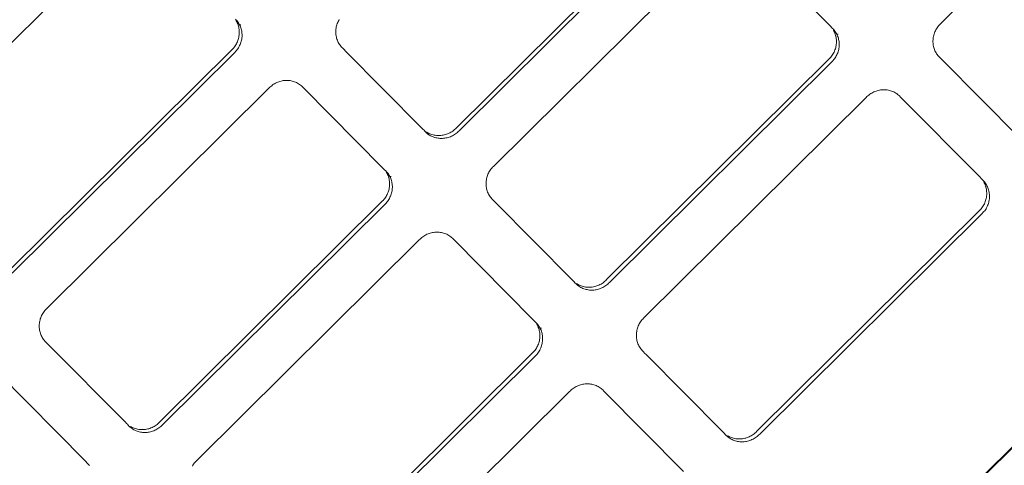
# Model space of a CAD drawing. Header units: millimetres. Extents: x 6161 to 8965, y -9035 to -5431.
# Tile 62 of 256: x 7538.04 to 7541.58, y -7888.6 to -7887. Entities that reach past the tile are written whole.
import ezdxf
from ezdxf import colors
from ezdxf.entities.mleader import LeaderData, LeaderLine
from ezdxf.math import Vec2, Vec3

# ---------------------------------------------------------------- set-up
doc = ezdxf.new("R2010")
doc.units = ezdxf.units.MM
doc.layers.add('2d_2_WYMIAROWA', color=8, linetype='Continuous', lineweight=18)
doc.layers.add('MEBLE PKN', color=150, linetype='Continuous', lineweight=20)
doc.layers.add('HMY_NEW', color=10, linetype='Continuous')
doc.styles.add('JACEK_07', font='SIMPLEX.SHX', dxfattribs={"width": 0.7})

# ---------------------------------------------------------------- blocks, each defined once
blk = doc.blocks.new('WYSPA KASOWA')
at = {"layer": '2d_2_WYMIAROWA'}
for p, q in [((-132.2706, 91.0996), (-131.4711, 91.8915)), ((-133.2095, 91.5189), (-134.0091, 90.7269)), ((-133.1995, 91.5087), (-133.9991, 90.7167)), ((-136.0221, 90.622), (-135.2226, 91.4139)), ((-133.8763, 90.5885), (-133.0768, 91.3804)), ((-132.953, 91.382), (-132.6673, 91.0939)), ((-134.8031, 91.1172), (-134.8001, 91.114)), ((-134.8001, 91.114), (-134.7973, 91.1108)), ((-134.8001, 91.114), (-134.8001, 91.1108)), ((-134.8001, 91.1108), (-134.7982, 91.1073)), ((-134.7982, 91.1073), (-134.7964, 91.1036)), ((-134.7973, 91.1108), (-134.7947, 91.1076)), ((-134.7964, 91.1036), (-134.7948, 91.0998)), ((-134.7947, 91.1076), (-134.7924, 91.1041)), ((-134.7924, 91.1041), (-134.7902, 91.1007)), ((-134.4371, 91.1009), (-134.4355, 91.1048)), ((-134.4355, 91.1048), (-134.4338, 91.1086)), ((-134.4338, 91.1086), (-134.4319, 91.1123)), ((-134.4319, 91.1123), (-134.4298, 91.116)), ((-134.7948, 91.0998), (-134.7934, 91.096)), ((-134.7934, 91.096), (-134.7922, 91.0922)), ((-134.7922, 91.0922), (-134.7912, 91.0882)), ((-134.7912, 91.0882), (-134.7904, 91.0843)), ((-134.7904, 91.0843), (-134.7898, 91.0803)), ((-134.7902, 91.1007), (-134.7882, 91.0971)), ((-134.7898, 91.0803), (-134.7894, 91.0762)), ((-134.7894, 91.0762), (-134.7892, 91.0722)), ((-134.7892, 91.0681), (-134.7894, 91.0641)), ((-134.7892, 91.0722), (-134.7892, 91.0681)), ((-134.7882, 91.0971), (-134.7864, 91.0934)), ((-134.7882, 91.0971), (-134.7832, 91.0968)), ((-134.7864, 91.0934), (-134.7849, 91.0897)), ((-134.7849, 91.0897), (-134.7835, 91.0858)), ((-134.7835, 91.0858), (-134.7823, 91.082)), ((-134.7823, 91.082), (-134.7813, 91.0781)), ((-134.7813, 91.0781), (-134.7805, 91.0741)), ((-134.7805, 91.0741), (-134.7799, 91.0701)), ((-134.7799, 91.0701), (-134.7795, 91.0661)), ((-134.7795, 91.0661), (-134.7793, 91.062)), ((-134.4424, 91.0728), (-134.4422, 91.0769)), ((-134.4423, 91.0688), (-134.4424, 91.0728)), ((-134.4421, 91.0647), (-134.4423, 91.0688)), ((-134.4422, 91.0769), (-134.4418, 91.0809)), ((-134.4418, 91.0809), (-134.4412, 91.085)), ((-134.4412, 91.085), (-134.4405, 91.089)), ((-134.4405, 91.089), (-134.4395, 91.093)), ((-134.4395, 91.093), (-134.4384, 91.097)), ((-134.4384, 91.097), (-134.4371, 91.1009)), ((-132.6673, 91.0939), (-132.6638, 91.0903)), ((-132.6638, 91.0903), (-132.6615, 91.0876)), ((-132.6615, 91.0876), (-132.6574, 91.0837)), ((-132.6574, 91.0837), (-132.6543, 91.0806)), ((-132.6543, 91.0806), (-132.6544, 91.0774)), ((-132.6544, 91.0774), (-132.6524, 91.0738)), ((-132.6543, 91.0806), (-132.6516, 91.0774)), ((-132.6524, 91.0738), (-132.6507, 91.0701)), ((-132.6516, 91.0774), (-132.649, 91.0741)), ((-132.6507, 91.0701), (-132.6491, 91.0664)), ((-132.6491, 91.0664), (-132.6477, 91.0626)), ((-132.649, 91.0741), (-132.6466, 91.0707)), ((-132.6466, 91.0707), (-132.6445, 91.0672)), ((-132.6445, 91.0672), (-132.6425, 91.0636)), ((-132.2927, 91.0635), (-132.2913, 91.0674)), ((-132.2913, 91.0674), (-132.2898, 91.0713)), ((-132.2898, 91.0713), (-132.2881, 91.0751)), ((-132.2881, 91.0751), (-132.2861, 91.0789)), ((-132.2861, 91.0789), (-132.284, 91.0826)), ((-132.284, 91.0826), (-132.2817, 91.0862)), ((-132.2817, 91.0862), (-132.2792, 91.0897)), ((-132.2792, 91.0897), (-132.2765, 91.0931)), ((-132.2765, 91.0931), (-132.2737, 91.0964)), ((-132.2737, 91.0964), (-132.2706, 91.0996)), ((-134.7977, 91.0323), (-134.7996, 91.0286)), ((-134.796, 91.0362), (-134.7977, 91.0323)), ((-134.7945, 91.04), (-134.796, 91.0362)), ((-134.7931, 91.044), (-134.7945, 91.04)), ((-134.792, 91.0479), (-134.7931, 91.044)), ((-134.791, 91.0519), (-134.792, 91.0479)), ((-134.7903, 91.056), (-134.791, 91.0519)), ((-134.7897, 91.06), (-134.7903, 91.056)), ((-134.7894, 91.0641), (-134.7897, 91.06)), ((-134.7832, 91.0338), (-134.7845, 91.0298)), ((-134.782, 91.0377), (-134.7832, 91.0338)), ((-134.7811, 91.0418), (-134.782, 91.0377)), ((-134.7803, 91.0458), (-134.7811, 91.0418)), ((-134.7798, 91.0498), (-134.7803, 91.0458)), ((-134.7794, 91.0539), (-134.7798, 91.0498)), ((-134.7792, 91.0579), (-134.7794, 91.0539)), ((-134.7793, 91.062), (-134.7792, 91.0579)), ((-134.4417, 91.0607), (-134.4421, 91.0647)), ((-134.4411, 91.0567), (-134.4417, 91.0607)), ((-134.4403, 91.0527), (-134.4411, 91.0567)), ((-134.4393, 91.0488), (-134.4403, 91.0527)), ((-134.4381, 91.0449), (-134.4393, 91.0488)), ((-134.4367, 91.0411), (-134.4381, 91.0449)), ((-134.4352, 91.0374), (-134.4367, 91.0411)), ((-134.4334, 91.0337), (-134.4352, 91.0374)), ((-134.4314, 91.0301), (-134.4334, 91.0337)), ((-132.6477, 91.0626), (-132.6465, 91.0587)), ((-132.6465, 91.0587), (-132.6455, 91.0548)), ((-132.6455, 91.0548), (-132.6447, 91.0508)), ((-132.6447, 91.0508), (-132.6441, 91.0468)), ((-132.6441, 91.0468), (-132.6437, 91.0428)), ((-132.6436, 91.0306), (-132.644, 91.0266)), ((-132.6437, 91.0428), (-132.6435, 91.0387)), ((-132.6434, 91.0347), (-132.6436, 91.0306)), ((-132.6435, 91.0387), (-132.6434, 91.0347)), ((-132.6425, 91.0636), (-132.6407, 91.0599)), ((-132.6425, 91.0636), (-132.6375, 91.0633)), ((-132.6407, 91.0599), (-132.6391, 91.0562)), ((-132.6391, 91.0562), (-132.6377, 91.0524)), ((-132.6377, 91.0524), (-132.6365, 91.0485)), ((-132.6365, 91.0485), (-132.6355, 91.0446)), ((-132.6355, 91.0446), (-132.6347, 91.0406)), ((-132.6347, 91.0406), (-132.6341, 91.0366)), ((-132.6341, 91.0366), (-132.6337, 91.0326)), ((-132.6337, 91.0326), (-132.6335, 91.0285)), ((-132.2966, 91.0393), (-132.2964, 91.0434)), ((-132.2966, 91.0353), (-132.2966, 91.0393)), ((-132.2964, 91.0312), (-132.2966, 91.0353)), ((-132.2964, 91.0434), (-132.2961, 91.0475)), ((-132.296, 91.0272), (-132.2964, 91.0312)), ((-132.2961, 91.0475), (-132.2955, 91.0515)), ((-132.2955, 91.0515), (-132.2947, 91.0555)), ((-132.2947, 91.0555), (-132.2938, 91.0595)), ((-132.2938, 91.0595), (-132.2927, 91.0635)), ((-134.8152, 91.0078), (-135.6148, 90.2158)), ((-134.8053, 90.9976), (-135.6049, 90.2056)), ((-134.8114, 91.0118), (-134.8152, 91.0078)), ((-134.8092, 91.0144), (-134.8114, 91.0118)), ((-134.8065, 91.0178), (-134.8092, 91.0144)), ((-134.804, 91.0213), (-134.8065, 91.0178)), ((-134.8015, 91.0017), (-134.8053, 90.9976)), ((-134.8017, 91.0249), (-134.804, 91.0213)), ((-134.7996, 91.0286), (-134.8017, 91.0249)), ((-134.7993, 91.0042), (-134.8015, 91.0017)), ((-134.7966, 91.0076), (-134.7993, 91.0042)), ((-134.7941, 91.0111), (-134.7966, 91.0076)), ((-134.7918, 91.0147), (-134.7941, 91.0111)), ((-134.7897, 91.0184), (-134.7918, 91.0147)), ((-134.7878, 91.0222), (-134.7897, 91.0184)), ((-134.786, 91.026), (-134.7878, 91.0222)), ((-134.7845, 91.0298), (-134.786, 91.026)), ((-134.4292, 91.0266), (-134.4314, 91.0301)), ((-134.4269, 91.0232), (-134.4292, 91.0266)), ((-134.4243, 91.0199), (-134.4269, 91.0232)), ((-134.4215, 91.0167), (-134.4243, 91.0199)), ((-134.4185, 91.0136), (-134.4215, 91.0167)), ((-134.4116, 91.0065), (-134.4185, 91.0136)), ((-134.4086, 91.0034), (-134.4116, 91.0065)), ((-134.1329, 90.7256), (-134.4086, 91.0034)), ((-132.6539, 90.9951), (-132.656, 90.9914)), ((-132.652, 90.9989), (-132.6539, 90.9951)), ((-132.6503, 91.0027), (-132.652, 90.9989)), ((-132.6487, 91.0066), (-132.6503, 91.0027)), ((-132.6474, 91.0105), (-132.6487, 91.0066)), ((-132.6462, 91.0145), (-132.6474, 91.0105)), ((-132.6453, 91.0185), (-132.6462, 91.0145)), ((-132.6445, 91.0225), (-132.6453, 91.0185)), ((-132.644, 91.0266), (-132.6445, 91.0225)), ((-132.6388, 90.9964), (-132.6403, 90.9925)), ((-132.6374, 91.0003), (-132.6388, 90.9964)), ((-132.6363, 91.0043), (-132.6374, 91.0003)), ((-132.6353, 91.0083), (-132.6363, 91.0043)), ((-132.6346, 91.0123), (-132.6353, 91.0083)), ((-132.634, 91.0164), (-132.6346, 91.0123)), ((-132.6337, 91.0204), (-132.634, 91.0164)), ((-132.6335, 91.0245), (-132.6337, 91.0204)), ((-132.6335, 91.0285), (-132.6335, 91.0245)), ((-132.2954, 91.0232), (-132.296, 91.0272)), ((-132.2946, 91.0192), (-132.2954, 91.0232)), ((-132.2936, 91.0153), (-132.2946, 91.0192)), ((-132.2924, 91.0114), (-132.2936, 91.0153)), ((-132.291, 91.0076), (-132.2924, 91.0114)), ((-132.2894, 91.0039), (-132.291, 91.0076)), ((-132.2877, 91.0002), (-132.2894, 91.0039)), ((-132.2857, 90.9966), (-132.2877, 91.0002)), ((-132.2835, 90.9931), (-132.2857, 90.9966)), ((-132.6695, 90.9744), (-133.4691, 90.1824)), ((-132.6595, 90.9642), (-133.4591, 90.1722)), ((-132.6657, 90.9784), (-132.6695, 90.9744)), ((-132.6635, 90.9809), (-132.6657, 90.9784)), ((-132.6608, 90.9843), (-132.6635, 90.9809)), ((-132.6583, 90.9878), (-132.6608, 90.9843)), ((-132.6557, 90.9682), (-132.6595, 90.9642)), ((-132.656, 90.9914), (-132.6583, 90.9878)), ((-132.6535, 90.9707), (-132.6557, 90.9682)), ((-132.6508, 90.9741), (-132.6535, 90.9707)), ((-132.6484, 90.9777), (-132.6508, 90.9741)), ((-132.6461, 90.9813), (-132.6484, 90.9777)), ((-132.6439, 90.9849), (-132.6461, 90.9813)), ((-132.642, 90.9887), (-132.6439, 90.9849)), ((-132.6403, 90.9925), (-132.642, 90.9887)), ((-132.2811, 90.9897), (-132.2835, 90.9931)), ((-132.2786, 90.9864), (-132.2811, 90.9897)), ((-132.2758, 90.9832), (-132.2786, 90.9864)), ((-132.2728, 90.9801), (-132.2758, 90.9832)), ((-132.2659, 90.9731), (-132.2728, 90.9801)), ((-132.2629, 90.9699), (-132.2659, 90.9731)), ((-131.9871, 90.6921), (-132.2629, 90.9699)), ((-134.6585, 90.8875), (-134.6547, 90.8893)), ((-134.6547, 90.8893), (-134.6508, 90.891)), ((-134.6508, 90.891), (-134.6469, 90.8924)), ((-134.6469, 90.8924), (-134.643, 90.8937)), ((-134.643, 90.8937), (-134.639, 90.8948)), ((-134.639, 90.8948), (-134.635, 90.8956)), ((-134.635, 90.8956), (-134.6309, 90.8963)), ((-134.6309, 90.8963), (-134.6269, 90.8968)), ((-134.6269, 90.8968), (-134.6228, 90.8971)), ((-134.6228, 90.8971), (-134.6187, 90.8972)), ((-134.6187, 90.8972), (-134.6147, 90.8971)), ((-134.6147, 90.8971), (-134.6106, 90.8968)), ((-134.6106, 90.8968), (-134.6066, 90.8963)), ((-134.6066, 90.8963), (-134.6026, 90.8956)), ((-134.6026, 90.8956), (-134.5987, 90.8947)), ((-134.5987, 90.8947), (-134.5948, 90.8937)), ((-134.5948, 90.8937), (-134.5909, 90.8924)), ((-134.5909, 90.8924), (-134.5871, 90.8909)), ((-134.5871, 90.8909), (-134.5834, 90.8893)), ((-134.5834, 90.8893), (-134.5798, 90.8874)), ((-134.4626, 87.1543), (-130.6626, 90.9183)), ((-134.4626, 87.1543), (-130.6608, 90.9164)), ((-134.4606, 87.1523), (-130.6608, 90.9164)), ((-135.4821, 90.0775), (-134.6826, 90.8694)), ((-134.6826, 90.8694), (-134.6794, 90.8724)), ((-134.6794, 90.8724), (-134.6762, 90.8754)), ((-134.6762, 90.8754), (-134.6728, 90.8782)), ((-134.6728, 90.8782), (-134.6694, 90.8808)), ((-134.6694, 90.8808), (-134.6658, 90.8833)), ((-134.6658, 90.8833), (-134.6622, 90.8855)), ((-134.6622, 90.8855), (-134.6585, 90.8875)), ((-134.5798, 90.8874), (-134.5762, 90.8854)), ((-134.5762, 90.8854), (-134.5728, 90.8831)), ((-134.5728, 90.8831), (-134.5694, 90.8807)), ((-134.5694, 90.8807), (-134.5662, 90.878)), ((-134.5662, 90.878), (-134.563, 90.8752)), ((-134.563, 90.8752), (-134.5587, 90.8709)), ((-134.5587, 90.8709), (-134.273, 90.5828)), ((-132.5164, 90.852), (-132.5127, 90.854)), ((-132.5127, 90.854), (-132.5089, 90.8559)), ((-132.5089, 90.8559), (-132.5051, 90.8575)), ((-132.5051, 90.8575), (-132.5012, 90.859)), ((-132.5012, 90.859), (-132.4972, 90.8602)), ((-132.4972, 90.8602), (-132.4932, 90.8613)), ((-132.4932, 90.8613), (-132.4892, 90.8622)), ((-132.4892, 90.8622), (-132.4852, 90.8629)), ((-132.4852, 90.8629), (-132.4811, 90.8633)), ((-132.4811, 90.8633), (-132.4771, 90.8636)), ((-132.4771, 90.8636), (-132.473, 90.8637)), ((-132.473, 90.8637), (-132.4689, 90.8636)), ((-132.4689, 90.8636), (-132.4649, 90.8633)), ((-132.4649, 90.8633), (-132.4609, 90.8628)), ((-132.4609, 90.8628), (-132.4569, 90.8621)), ((-132.4569, 90.8621), (-132.4529, 90.8613)), ((-132.4529, 90.8613), (-132.449, 90.8602)), ((-132.449, 90.8602), (-132.4452, 90.8589)), ((-132.4452, 90.8589), (-132.4414, 90.8575)), ((-132.4414, 90.8575), (-132.4377, 90.8558)), ((-132.4377, 90.8558), (-132.434, 90.854)), ((-132.434, 90.854), (-132.4305, 90.8519)), ((-133.3363, 90.044), (-132.5368, 90.8359)), ((-132.5368, 90.8359), (-132.5337, 90.839)), ((-132.5337, 90.839), (-132.5305, 90.842)), ((-132.5305, 90.842), (-132.5271, 90.8448)), ((-132.5271, 90.8448), (-132.5236, 90.8474)), ((-132.5236, 90.8474), (-132.5201, 90.8498)), ((-132.5201, 90.8498), (-132.5164, 90.852)), ((-132.4305, 90.8519), (-132.427, 90.8497)), ((-132.427, 90.8497), (-132.4237, 90.8472)), ((-132.4237, 90.8472), (-132.4204, 90.8446)), ((-132.4204, 90.8446), (-132.4173, 90.8417)), ((-132.4173, 90.8417), (-132.413, 90.8374)), ((-132.413, 90.8374), (-132.1273, 90.5494)), ((-134.1285, 90.7212), (-134.1329, 90.7256)), ((-134.1254, 90.7184), (-134.1285, 90.7212)), ((-134.1229, 90.7154), (-134.1254, 90.7184)), ((-134.1186, 90.711), (-134.1229, 90.7154)), ((-134.0257, 90.7131), (-134.0294, 90.7109)), ((-134.0222, 90.7155), (-134.0257, 90.7131)), ((-134.0187, 90.7181), (-134.0222, 90.7155)), ((-134.0154, 90.7209), (-134.0187, 90.7181)), ((-134.0121, 90.7239), (-134.0154, 90.7209)), ((-134.0091, 90.7269), (-134.0121, 90.7239)), ((-134.0022, 90.7137), (-134.0054, 90.7107)), ((-133.9991, 90.7167), (-134.0022, 90.7137)), ((-134.1155, 90.7082), (-134.1186, 90.711)), ((-134.1153, 90.711), (-134.1186, 90.711)), ((-134.1115, 90.7048), (-134.1155, 90.7082)), ((-134.1118, 90.709), (-134.1153, 90.711)), ((-134.1081, 90.7071), (-134.1118, 90.709)), ((-134.1054, 90.7009), (-134.1115, 90.7048)), ((-134.1044, 90.7055), (-134.1081, 90.7071)), ((-134.1018, 90.6988), (-134.1054, 90.7009)), ((-134.1007, 90.704), (-134.1044, 90.7055)), ((-134.0982, 90.697), (-134.1018, 90.6988)), ((-134.0968, 90.7027), (-134.1007, 90.704)), ((-134.0945, 90.6953), (-134.0982, 90.697)), ((-134.0929, 90.7017), (-134.0968, 90.7027)), ((-134.0907, 90.6938), (-134.0945, 90.6953)), ((-134.0889, 90.7008), (-134.0929, 90.7017)), ((-134.0868, 90.6925), (-134.0907, 90.6938)), ((-134.0849, 90.7001), (-134.0889, 90.7008)), ((-134.0829, 90.6915), (-134.0868, 90.6925)), ((-134.0809, 90.6996), (-134.0849, 90.7001)), ((-134.079, 90.6906), (-134.0829, 90.6915)), ((-134.0769, 90.6993), (-134.0809, 90.6996)), ((-134.075, 90.6899), (-134.079, 90.6906)), ((-134.0728, 90.6992), (-134.0769, 90.6993)), ((-134.071, 90.6894), (-134.075, 90.6899)), ((-134.0688, 90.6993), (-134.0728, 90.6992)), ((-134.0669, 90.6891), (-134.071, 90.6894)), ((-134.0647, 90.6996), (-134.0688, 90.6993)), ((-134.0629, 90.689), (-134.0669, 90.6891)), ((-134.0606, 90.7001), (-134.0647, 90.6996)), ((-134.0588, 90.6891), (-134.0629, 90.689)), ((-134.0566, 90.7007), (-134.0606, 90.7001)), ((-134.0548, 90.6894), (-134.0588, 90.6891)), ((-134.0526, 90.7016), (-134.0566, 90.7007)), ((-134.0507, 90.6899), (-134.0548, 90.6894)), ((-134.0486, 90.7027), (-134.0526, 90.7016)), ((-134.0467, 90.6905), (-134.0507, 90.6899)), ((-134.0446, 90.7039), (-134.0486, 90.7027)), ((-134.0426, 90.6914), (-134.0467, 90.6905)), ((-134.0407, 90.7054), (-134.0446, 90.7039)), ((-134.0386, 90.6925), (-134.0426, 90.6914)), ((-134.0369, 90.707), (-134.0407, 90.7054)), ((-134.0347, 90.6937), (-134.0386, 90.6925)), ((-134.0331, 90.7088), (-134.0369, 90.707)), ((-134.0308, 90.6952), (-134.0347, 90.6937)), ((-134.0294, 90.7109), (-134.0331, 90.7088)), ((-134.0269, 90.6968), (-134.0308, 90.6952)), ((-134.0231, 90.6987), (-134.0269, 90.6968)), ((-134.0194, 90.7007), (-134.0231, 90.6987)), ((-134.0158, 90.7029), (-134.0194, 90.7007)), ((-134.0122, 90.7053), (-134.0158, 90.7029)), ((-134.0088, 90.7079), (-134.0122, 90.7053)), ((-134.0054, 90.7107), (-134.0088, 90.7079)), ((-134.273, 90.5828), (-134.2696, 90.5792)), ((-134.2696, 90.5792), (-134.2672, 90.5765)), ((-134.2672, 90.5765), (-134.2631, 90.5727)), ((-134.2631, 90.5727), (-134.2601, 90.5695)), ((-133.8919, 90.5678), (-133.8898, 90.5715)), ((-133.8898, 90.5715), (-133.8875, 90.5751)), ((-133.8875, 90.5751), (-133.885, 90.5786)), ((-133.885, 90.5786), (-133.8823, 90.582)), ((-133.8823, 90.582), (-133.8794, 90.5853)), ((-133.8794, 90.5853), (-133.8763, 90.5885)), ((-134.2601, 90.5695), (-134.2573, 90.5663)), ((-134.2601, 90.5695), (-134.2601, 90.5663)), ((-134.2601, 90.5663), (-134.2582, 90.5627)), ((-134.2582, 90.5627), (-134.2564, 90.5591)), ((-134.2573, 90.5663), (-134.2547, 90.563)), ((-134.2564, 90.5591), (-134.2548, 90.5553)), ((-134.2548, 90.5553), (-134.2534, 90.5515)), ((-134.2547, 90.563), (-134.2524, 90.5596)), ((-134.2534, 90.5515), (-134.2522, 90.5476)), ((-134.2524, 90.5596), (-134.2502, 90.5561)), ((-134.2522, 90.5476), (-134.2512, 90.5437)), ((-134.2512, 90.5437), (-134.2504, 90.5397)), ((-134.2504, 90.5397), (-134.2498, 90.5357)), ((-134.2502, 90.5561), (-134.2482, 90.5525)), ((-134.2498, 90.5357), (-134.2494, 90.5317)), ((-134.2482, 90.5525), (-134.2464, 90.5489)), ((-134.2482, 90.5525), (-134.2432, 90.5523)), ((-134.2464, 90.5489), (-134.2448, 90.5451)), ((-134.2448, 90.5451), (-134.2435, 90.5413)), ((-134.2435, 90.5413), (-134.2423, 90.5375)), ((-134.2423, 90.5375), (-134.2413, 90.5335)), ((-133.9022, 90.5323), (-133.9018, 90.5364)), ((-133.9018, 90.5364), (-133.9012, 90.5404)), ((-133.9012, 90.5404), (-133.9005, 90.5445)), ((-133.9005, 90.5445), (-133.8995, 90.5485)), ((-133.8995, 90.5485), (-133.8984, 90.5525)), ((-133.8984, 90.5525), (-133.897, 90.5564)), ((-133.897, 90.5564), (-133.8955, 90.5603)), ((-133.8955, 90.5603), (-133.8938, 90.5641)), ((-133.8938, 90.5641), (-133.8919, 90.5678)), ((-132.1273, 90.5494), (-132.1238, 90.5457)), ((-132.1238, 90.5457), (-132.1215, 90.543)), ((-132.1215, 90.543), (-132.1173, 90.5392)), ((-132.1173, 90.5392), (-132.1143, 90.536)), ((-132.1143, 90.536), (-132.1144, 90.5329)), ((-132.1143, 90.536), (-132.1116, 90.5329)), ((-134.252, 90.5034), (-134.2531, 90.4994)), ((-134.251, 90.5074), (-134.252, 90.5034)), ((-134.2503, 90.5114), (-134.251, 90.5074)), ((-134.2497, 90.5155), (-134.2503, 90.5114)), ((-134.2493, 90.5196), (-134.2497, 90.5155)), ((-134.2494, 90.5317), (-134.2492, 90.5277)), ((-134.2492, 90.5236), (-134.2493, 90.5196)), ((-134.2492, 90.5277), (-134.2492, 90.5236)), ((-134.2413, 90.5335), (-134.2405, 90.5296)), ((-134.2403, 90.5013), (-134.2411, 90.4972)), ((-134.2405, 90.5296), (-134.2399, 90.5256)), ((-134.2398, 90.5053), (-134.2403, 90.5013)), ((-134.2399, 90.5256), (-134.2395, 90.5215)), ((-134.2394, 90.5094), (-134.2398, 90.5053)), ((-134.2395, 90.5215), (-134.2392, 90.5175)), ((-134.2392, 90.5134), (-134.2394, 90.5094)), ((-134.2392, 90.5175), (-134.2392, 90.5134)), ((-133.9023, 90.5283), (-133.9022, 90.5323)), ((-133.9023, 90.5242), (-133.9023, 90.5283)), ((-133.9021, 90.5202), (-133.9023, 90.5242)), ((-133.9017, 90.5161), (-133.9021, 90.5202)), ((-133.9011, 90.5122), (-133.9017, 90.5161)), ((-133.9003, 90.5082), (-133.9011, 90.5122)), ((-133.8993, 90.5043), (-133.9003, 90.5082)), ((-133.8981, 90.5004), (-133.8993, 90.5043)), ((-133.8967, 90.4966), (-133.8981, 90.5004)), ((-132.1144, 90.5329), (-132.1124, 90.5293)), ((-132.1124, 90.5293), (-132.1106, 90.5256)), ((-132.1116, 90.5329), (-132.109, 90.5296)), ((-132.1106, 90.5256), (-132.109, 90.5218)), ((-132.109, 90.5296), (-132.1066, 90.5262)), ((-132.109, 90.5218), (-132.1077, 90.518)), ((-132.1077, 90.518), (-132.1065, 90.5142)), ((-132.1066, 90.5262), (-132.1044, 90.5227)), ((-132.1065, 90.5142), (-132.1055, 90.5102)), ((-132.1055, 90.5102), (-132.1047, 90.5063)), ((-132.1047, 90.5063), (-132.1041, 90.5023)), ((-132.1044, 90.5227), (-132.1025, 90.5191)), ((-132.1041, 90.5023), (-132.1037, 90.4983)), ((-132.1025, 90.5191), (-132.1007, 90.5154)), ((-132.1007, 90.5154), (-132.0991, 90.5117)), ((-132.0991, 90.5117), (-132.0977, 90.5079)), ((-132.0977, 90.5079), (-132.0965, 90.504)), ((-132.0965, 90.504), (-132.0955, 90.5001)), ((-132.0955, 90.5001), (-132.0947, 90.4961)), ((-134.2714, 90.4673), (-134.2752, 90.4633)), ((-134.2692, 90.4699), (-134.2714, 90.4673)), ((-134.2665, 90.4733), (-134.2692, 90.4699)), ((-134.264, 90.4768), (-134.2665, 90.4733)), ((-134.2617, 90.4804), (-134.264, 90.4768)), ((-134.2596, 90.4841), (-134.2617, 90.4804)), ((-134.2577, 90.4878), (-134.2596, 90.4841)), ((-134.256, 90.4916), (-134.2577, 90.4878)), ((-134.2541, 90.4666), (-134.2566, 90.4631)), ((-134.2544, 90.4955), (-134.256, 90.4916)), ((-134.2531, 90.4994), (-134.2544, 90.4955)), ((-134.2518, 90.4702), (-134.2541, 90.4666)), ((-134.2497, 90.4739), (-134.2518, 90.4702)), ((-134.2478, 90.4776), (-134.2497, 90.4739)), ((-134.246, 90.4814), (-134.2478, 90.4776)), ((-134.2445, 90.4853), (-134.246, 90.4814)), ((-134.2432, 90.4893), (-134.2445, 90.4853)), ((-134.242, 90.4932), (-134.2432, 90.4893)), ((-134.2411, 90.4972), (-134.242, 90.4932)), ((-133.8952, 90.4928), (-133.8967, 90.4966)), ((-133.8934, 90.4892), (-133.8952, 90.4928)), ((-133.8914, 90.4856), (-133.8934, 90.4892)), ((-133.8892, 90.4821), (-133.8914, 90.4856)), ((-133.8869, 90.4787), (-133.8892, 90.4821)), ((-133.8843, 90.4754), (-133.8869, 90.4787)), ((-133.8815, 90.4722), (-133.8843, 90.4754)), ((-133.8785, 90.4691), (-133.8815, 90.4722)), ((-133.8716, 90.462), (-133.8785, 90.4691)), ((-132.1074, 90.466), (-132.1087, 90.462)), ((-132.1062, 90.4699), (-132.1074, 90.466)), ((-132.1053, 90.4739), (-132.1062, 90.4699)), ((-132.1045, 90.478), (-132.1053, 90.4739)), ((-132.104, 90.482), (-132.1045, 90.478)), ((-132.1036, 90.4861), (-132.104, 90.482)), ((-132.1037, 90.4983), (-132.1034, 90.4942)), ((-132.1034, 90.4901), (-132.1036, 90.4861)), ((-132.1034, 90.4942), (-132.1034, 90.4901)), ((-132.0946, 90.4678), (-132.0953, 90.4638)), ((-132.0947, 90.4961), (-132.0941, 90.4921)), ((-132.094, 90.4718), (-132.0946, 90.4678)), ((-132.0941, 90.4921), (-132.0937, 90.4881)), ((-132.0937, 90.4759), (-132.094, 90.4718)), ((-132.0937, 90.4881), (-132.0935, 90.484)), ((-132.0935, 90.48), (-132.0937, 90.4759)), ((-132.0935, 90.484), (-132.0935, 90.48)), ((-134.2752, 90.4633), (-135.0748, 89.6713)), ((-134.2652, 90.4531), (-135.0649, 89.6611)), ((-134.2614, 90.4571), (-134.2652, 90.4531)), ((-134.2593, 90.4597), (-134.2614, 90.4571)), ((-134.2566, 90.4631), (-134.2593, 90.4597)), ((-133.8686, 90.4589), (-133.8716, 90.462)), ((-133.5929, 90.181), (-133.8686, 90.4589)), ((-132.1295, 90.4298), (-132.9291, 89.6378)), ((-132.1256, 90.4338), (-132.1295, 90.4298)), ((-132.1235, 90.4364), (-132.1256, 90.4338)), ((-132.1208, 90.4398), (-132.1235, 90.4364)), ((-132.1183, 90.4433), (-132.1208, 90.4398)), ((-132.116, 90.4469), (-132.1183, 90.4433)), ((-132.1139, 90.4506), (-132.116, 90.4469)), ((-132.112, 90.4543), (-132.1139, 90.4506)), ((-132.1108, 90.4296), (-132.1135, 90.4262)), ((-132.1102, 90.4582), (-132.112, 90.4543)), ((-132.1083, 90.4331), (-132.1108, 90.4296)), ((-132.1087, 90.462), (-132.1102, 90.4582)), ((-132.106, 90.4367), (-132.1083, 90.4331)), ((-132.1039, 90.4404), (-132.106, 90.4367)), ((-132.102, 90.4442), (-132.1039, 90.4404)), ((-132.1003, 90.448), (-132.102, 90.4442)), ((-132.0988, 90.4519), (-132.1003, 90.448)), ((-132.0974, 90.4558), (-132.0988, 90.4519)), ((-132.0963, 90.4598), (-132.0974, 90.4558)), ((-132.0953, 90.4638), (-132.0963, 90.4598)), ((-132.1195, 90.4197), (-132.9191, 89.6276)), ((-132.1157, 90.4237), (-132.1195, 90.4197)), ((-132.1135, 90.4262), (-132.1157, 90.4237)), ((-136.1593, 90.3547), (-135.3404, 89.5289)), ((-134.942, 89.5329), (-134.1425, 90.3248)), ((-134.1425, 90.3248), (-134.1394, 90.3279)), ((-134.1394, 90.3279), (-134.1362, 90.3309)), ((-134.1362, 90.3309), (-134.1328, 90.3337)), ((-134.1328, 90.3337), (-134.1294, 90.3363)), ((-134.1294, 90.3363), (-134.1258, 90.3387)), ((-134.1258, 90.3387), (-134.1222, 90.341)), ((-134.1222, 90.341), (-134.1185, 90.343)), ((-134.1185, 90.343), (-134.1147, 90.3448)), ((-134.1147, 90.3448), (-134.1108, 90.3465)), ((-134.1108, 90.3465), (-134.1069, 90.3479)), ((-134.1069, 90.3479), (-134.103, 90.3492)), ((-134.103, 90.3492), (-134.099, 90.3502)), ((-134.099, 90.3502), (-134.095, 90.3511)), ((-134.095, 90.3511), (-134.0909, 90.3518)), ((-134.0909, 90.3518), (-134.0869, 90.3523)), ((-134.0869, 90.3523), (-134.0828, 90.3526)), ((-134.0828, 90.3526), (-134.0787, 90.3527)), ((-134.0787, 90.3527), (-134.0747, 90.3526)), ((-134.0747, 90.3526), (-134.0706, 90.3523)), ((-134.0706, 90.3523), (-134.0666, 90.3518)), ((-134.0666, 90.3518), (-134.0626, 90.3511)), ((-134.0626, 90.3511), (-134.0587, 90.3502)), ((-134.0587, 90.3502), (-134.0548, 90.3491)), ((-134.0548, 90.3491), (-134.0509, 90.3479)), ((-134.0509, 90.3479), (-134.0471, 90.3464)), ((-134.0471, 90.3464), (-134.0434, 90.3448)), ((-134.0434, 90.3448), (-134.0398, 90.3429)), ((-134.0398, 90.3429), (-134.0362, 90.3408)), ((-134.0362, 90.3408), (-134.0328, 90.3386)), ((-134.0328, 90.3386), (-134.0294, 90.3362)), ((-134.0294, 90.3362), (-134.0261, 90.3335)), ((-134.0261, 90.3335), (-134.023, 90.3307)), ((-134.023, 90.3307), (-134.0187, 90.3264)), ((-134.0187, 90.3264), (-133.733, 90.0383)), ((-133.4691, 90.1824), (-133.4721, 90.1794)), ((-133.5885, 90.1767), (-133.5929, 90.181)), ((-133.5854, 90.1739), (-133.5885, 90.1767)), ((-133.5829, 90.1708), (-133.5854, 90.1739)), ((-133.5786, 90.1665), (-133.5829, 90.1708)), ((-133.5754, 90.1637), (-133.5786, 90.1665)), ((-133.5753, 90.1665), (-133.5786, 90.1665)), ((-133.5722, 90.161), (-133.5754, 90.1637)), ((-133.5718, 90.1645), (-133.5753, 90.1665)), ((-133.5688, 90.1586), (-133.5722, 90.161)), ((-133.5681, 90.1626), (-133.5718, 90.1645)), ((-133.5654, 90.1563), (-133.5688, 90.1586)), ((-133.5644, 90.1609), (-133.5681, 90.1626)), ((-133.5618, 90.1543), (-133.5654, 90.1563)), ((-133.5606, 90.1595), (-133.5644, 90.1609)), ((-133.5618, 90.1543), (-133.5582, 90.1524)), ((-133.5568, 90.1582), (-133.5606, 90.1595)), ((-133.5545, 90.1508), (-133.5582, 90.1524)), ((-133.5529, 90.1571), (-133.5568, 90.1582)), ((-133.5507, 90.1493), (-133.5545, 90.1508)), ((-133.5489, 90.1562), (-133.5529, 90.1571)), ((-133.5468, 90.148), (-133.5507, 90.1493)), ((-133.5449, 90.1556), (-133.5489, 90.1562)), ((-133.5429, 90.1469), (-133.5468, 90.148)), ((-133.5409, 90.1551), (-133.5449, 90.1556)), ((-133.539, 90.1461), (-133.5429, 90.1469)), ((-133.5369, 90.1548), (-133.5409, 90.1551)), ((-133.535, 90.1454), (-133.539, 90.1461)), ((-133.5328, 90.1547), (-133.5369, 90.1548)), ((-133.5288, 90.1548), (-133.5328, 90.1547)), ((-133.5247, 90.1551), (-133.5288, 90.1548)), ((-133.5206, 90.1555), (-133.5247, 90.1551)), ((-133.5166, 90.1562), (-133.5206, 90.1555)), ((-133.5126, 90.1571), (-133.5166, 90.1562)), ((-133.5086, 90.1581), (-133.5126, 90.1571)), ((-133.5066, 90.146), (-133.5107, 90.1453)), ((-133.5046, 90.1594), (-133.5086, 90.1581)), ((-133.5026, 90.1469), (-133.5066, 90.146)), ((-133.5007, 90.1608), (-133.5046, 90.1594)), ((-133.4986, 90.148), (-133.5026, 90.1469)), ((-133.4969, 90.1625), (-133.5007, 90.1608)), ((-133.4947, 90.1492), (-133.4986, 90.148)), ((-133.4931, 90.1643), (-133.4969, 90.1625)), ((-133.4908, 90.1507), (-133.4947, 90.1492)), ((-133.4894, 90.1664), (-133.4931, 90.1643)), ((-133.4869, 90.1523), (-133.4908, 90.1507)), ((-133.4857, 90.1686), (-133.4894, 90.1664)), ((-133.4831, 90.1541), (-133.4869, 90.1523)), ((-133.4822, 90.171), (-133.4857, 90.1686)), ((-133.4794, 90.1562), (-133.4831, 90.1541)), ((-133.4787, 90.1736), (-133.4822, 90.171)), ((-133.4758, 90.1584), (-133.4794, 90.1562)), ((-133.4753, 90.1764), (-133.4787, 90.1736)), ((-133.4722, 90.1608), (-133.4758, 90.1584)), ((-133.4721, 90.1794), (-133.4753, 90.1764)), ((-133.4688, 90.1634), (-133.4722, 90.1608)), ((-133.4654, 90.1662), (-133.4688, 90.1634)), ((-133.4621, 90.1692), (-133.4654, 90.1662)), ((-133.4591, 90.1722), (-133.4621, 90.1692)), ((-133.531, 90.1449), (-133.535, 90.1454)), ((-133.5269, 90.1446), (-133.531, 90.1449)), ((-133.5229, 90.1445), (-133.5269, 90.1446)), ((-133.5188, 90.1446), (-133.5229, 90.1445)), ((-133.5147, 90.1449), (-133.5188, 90.1446)), ((-133.5107, 90.1453), (-133.5147, 90.1449)), ((-135.4851, 90.0743), (-135.4821, 90.0775)), ((-135.5052, 90.0374), (-135.5041, 90.0414)), ((-135.5041, 90.0414), (-135.5028, 90.0453)), ((-135.5028, 90.0453), (-135.5012, 90.0492)), ((-135.5012, 90.0492), (-135.4995, 90.053)), ((-135.4995, 90.053), (-135.4976, 90.0568)), ((-135.4976, 90.0568), (-135.4955, 90.0604)), ((-135.4955, 90.0604), (-135.4932, 90.064)), ((-135.4932, 90.064), (-135.4907, 90.0676)), ((-135.4907, 90.0676), (-135.488, 90.071)), ((-135.488, 90.071), (-135.4851, 90.0743)), ((-133.3423, 90.0375), (-133.3394, 90.0408)), ((-133.3394, 90.0408), (-133.3363, 90.044)), ((-135.5081, 90.0172), (-135.5079, 90.0213)), ((-135.508, 90.0132), (-135.5081, 90.0172)), ((-135.5078, 90.0091), (-135.508, 90.0132)), ((-135.5079, 90.0213), (-135.5075, 90.0253)), ((-135.5074, 90.0051), (-135.5078, 90.0091)), ((-135.5075, 90.0253), (-135.507, 90.0294)), ((-135.5068, 90.0011), (-135.5074, 90.0051)), ((-135.507, 90.0294), (-135.5062, 90.0334)), ((-135.5062, 90.0334), (-135.5052, 90.0374)), ((-133.733, 90.0383), (-133.7296, 90.0347)), ((-133.7296, 90.0347), (-133.7272, 90.032)), ((-133.7272, 90.032), (-133.7231, 90.0281)), ((-133.7231, 90.0281), (-133.72, 90.025)), ((-133.72, 90.025), (-133.7201, 90.0218)), ((-133.7201, 90.0218), (-133.7181, 90.0182)), ((-133.72, 90.025), (-133.7173, 90.0218)), ((-133.7181, 90.0182), (-133.7164, 90.0145)), ((-133.7173, 90.0218), (-133.7147, 90.0185)), ((-133.7164, 90.0145), (-133.7148, 90.0108)), ((-133.7148, 90.0108), (-133.7134, 90.007)), ((-133.7147, 90.0185), (-133.7123, 90.0151)), ((-133.7134, 90.007), (-133.7122, 90.0031)), ((-133.7123, 90.0151), (-133.7102, 90.0116)), ((-133.7102, 90.0116), (-133.7082, 90.008)), ((-133.7082, 90.008), (-133.7064, 90.0043)), ((-133.7082, 90.008), (-133.7032, 90.0078)), ((-133.7064, 90.0043), (-133.7048, 90.0006)), ((-133.3595, 90.004), (-133.3584, 90.0079)), ((-133.3584, 90.0079), (-133.357, 90.0119)), ((-133.357, 90.0119), (-133.3555, 90.0157)), ((-133.3555, 90.0157), (-133.3538, 90.0195)), ((-133.3538, 90.0195), (-133.3518, 90.0233)), ((-133.3518, 90.0233), (-133.3497, 90.027)), ((-133.3497, 90.027), (-133.3474, 90.0306)), ((-133.3474, 90.0306), (-133.3449, 90.0341)), ((-133.3449, 90.0341), (-133.3423, 90.0375)), ((-135.506, 89.9971), (-135.5068, 90.0011)), ((-135.505, 89.9932), (-135.506, 89.9971)), ((-135.5038, 89.9893), (-135.505, 89.9932)), ((-135.5025, 89.9855), (-135.5038, 89.9893)), ((-135.5009, 89.9818), (-135.5025, 89.9855)), ((-135.4991, 89.9781), (-135.5009, 89.9818)), ((-135.4971, 89.9745), (-135.4991, 89.9781)), ((-135.4949, 89.971), (-135.4971, 89.9745)), ((-135.4926, 89.9676), (-135.4949, 89.971)), ((-133.7122, 90.0031), (-133.7112, 89.9992)), ((-133.7112, 89.9992), (-133.7104, 89.9952)), ((-133.7104, 89.9952), (-133.7098, 89.9912)), ((-133.7097, 89.971), (-133.7103, 89.9669)), ((-133.7098, 89.9912), (-133.7094, 89.9872)), ((-133.7093, 89.975), (-133.7097, 89.971)), ((-133.7094, 89.9872), (-133.7092, 89.9831)), ((-133.7091, 89.9791), (-133.7093, 89.975)), ((-133.7092, 89.9831), (-133.7091, 89.9791)), ((-133.7048, 90.0006), (-133.7034, 89.9968)), ((-133.7034, 89.9968), (-133.7022, 89.9929)), ((-133.7022, 89.9929), (-133.7012, 89.989)), ((-133.7012, 89.989), (-133.7004, 89.985)), ((-133.7004, 89.985), (-133.6998, 89.981)), ((-133.6998, 89.981), (-133.6994, 89.977)), ((-133.6994, 89.977), (-133.6992, 89.973)), ((-133.6992, 89.973), (-133.6992, 89.9689)), ((-133.3623, 89.9838), (-133.3621, 89.9878)), ((-133.3623, 89.9797), (-133.3623, 89.9838)), ((-133.3621, 89.9757), (-133.3623, 89.9797)), ((-133.3621, 89.9878), (-133.3618, 89.9919)), ((-133.3617, 89.9716), (-133.3621, 89.9757)), ((-133.3618, 89.9919), (-133.3612, 89.9959)), ((-133.3611, 89.9676), (-133.3617, 89.9716)), ((-133.3612, 89.9959), (-133.3605, 90)), ((-133.3605, 90), (-133.3595, 90.004)), ((-135.49, 89.9643), (-135.4926, 89.9676)), ((-135.4873, 89.9611), (-135.49, 89.9643)), ((-135.4842, 89.958), (-135.4873, 89.9611)), ((-135.4773, 89.9509), (-135.4842, 89.958)), ((-135.4743, 89.9478), (-135.4773, 89.9509)), ((-135.1986, 89.67), (-135.4743, 89.9478)), ((-133.7217, 89.9359), (-133.724, 89.9323)), ((-133.7196, 89.9395), (-133.7217, 89.9359)), ((-133.7177, 89.9433), (-133.7196, 89.9395)), ((-133.716, 89.9471), (-133.7177, 89.9433)), ((-133.7144, 89.951), (-133.716, 89.9471)), ((-133.7131, 89.9549), (-133.7144, 89.951)), ((-133.712, 89.9589), (-133.7131, 89.9549)), ((-133.711, 89.9629), (-133.712, 89.9589)), ((-133.7103, 89.9669), (-133.711, 89.9629)), ((-133.706, 89.9369), (-133.7077, 89.9331)), ((-133.7045, 89.9408), (-133.706, 89.9369)), ((-133.7032, 89.9447), (-133.7045, 89.9408)), ((-133.702, 89.9487), (-133.7032, 89.9447)), ((-133.7011, 89.9527), (-133.702, 89.9487)), ((-133.7003, 89.9567), (-133.7011, 89.9527)), ((-133.6997, 89.9608), (-133.7003, 89.9567)), ((-133.6994, 89.9648), (-133.6997, 89.9608)), ((-133.6992, 89.9689), (-133.6994, 89.9648)), ((-133.3603, 89.9637), (-133.3611, 89.9676)), ((-133.3593, 89.9597), (-133.3603, 89.9637)), ((-133.3581, 89.9559), (-133.3593, 89.9597)), ((-133.3567, 89.9521), (-133.3581, 89.9559)), ((-133.3551, 89.9483), (-133.3567, 89.9521)), ((-133.3534, 89.9446), (-133.3551, 89.9483)), ((-133.3514, 89.941), (-133.3534, 89.9446)), ((-133.3492, 89.9375), (-133.3514, 89.941)), ((-133.3468, 89.9341), (-133.3492, 89.9375)), ((-133.3443, 89.9309), (-133.3468, 89.9341)), ((-133.7352, 89.9188), (-134.5348, 89.1268)), ((-133.7252, 89.9086), (-134.5248, 89.1166)), ((-133.7314, 89.9228), (-133.7352, 89.9188)), ((-133.7292, 89.9253), (-133.7314, 89.9228)), ((-133.7265, 89.9287), (-133.7292, 89.9253)), ((-133.724, 89.9323), (-133.7265, 89.9287)), ((-133.7214, 89.9126), (-133.7252, 89.9086)), ((-133.7192, 89.9151), (-133.7214, 89.9126)), ((-133.7166, 89.9186), (-133.7192, 89.9151)), ((-133.7141, 89.9221), (-133.7166, 89.9186)), ((-133.7118, 89.9257), (-133.7141, 89.9221)), ((-133.7097, 89.9294), (-133.7118, 89.9257)), ((-133.7077, 89.9331), (-133.7097, 89.9294)), ((-133.3415, 89.9277), (-133.3443, 89.9309)), ((-133.3385, 89.9245), (-133.3415, 89.9277)), ((-133.3316, 89.9175), (-133.3385, 89.9245)), ((-133.3286, 89.9144), (-133.3316, 89.9175)), ((-133.0529, 89.6365), (-133.3286, 89.9144)), ((-133.5893, 89.7918), (-133.5858, 89.7942)), ((-133.5858, 89.7942), (-133.5822, 89.7964)), ((-133.5822, 89.7964), (-133.5784, 89.7985)), ((-133.5784, 89.7985), (-133.5746, 89.8003)), ((-133.5746, 89.8003), (-133.5708, 89.8019)), ((-133.5708, 89.8019), (-133.5669, 89.8034)), ((-133.5669, 89.8034), (-133.563, 89.8047)), ((-133.563, 89.8047), (-133.559, 89.8057)), ((-133.559, 89.8057), (-133.5549, 89.8066)), ((-133.5549, 89.8066), (-133.5509, 89.8073)), ((-133.5509, 89.8073), (-133.5468, 89.8078)), ((-133.5468, 89.8078), (-133.5428, 89.808)), ((-133.5428, 89.808), (-133.5387, 89.8081)), ((-133.5387, 89.8081), (-133.5346, 89.808)), ((-133.5346, 89.808), (-133.5306, 89.8077)), ((-133.5306, 89.8077), (-133.5266, 89.8072)), ((-133.5266, 89.8072), (-133.5226, 89.8066)), ((-133.5226, 89.8066), (-133.5186, 89.8057)), ((-133.5186, 89.8057), (-133.5147, 89.8046)), ((-133.5147, 89.8046), (-133.5109, 89.8033)), ((-133.5109, 89.8033), (-133.5071, 89.8019)), ((-133.5071, 89.8019), (-133.5034, 89.8002)), ((-133.5034, 89.8002), (-133.4998, 89.7984)), ((-133.4998, 89.7984), (-133.4962, 89.7963)), ((-133.4962, 89.7963), (-133.4927, 89.7941)), ((-133.4927, 89.7941), (-133.4894, 89.7916)), ((-134.402, 88.9884), (-133.6025, 89.7803)), ((-133.6025, 89.7803), (-133.5994, 89.7834)), ((-133.5994, 89.7834), (-133.5962, 89.7864)), ((-133.5962, 89.7864), (-133.5928, 89.7892)), ((-133.5928, 89.7892), (-133.5893, 89.7918)), ((-133.4894, 89.7916), (-133.4861, 89.789)), ((-133.4861, 89.789), (-133.483, 89.7862)), ((-133.483, 89.7862), (-133.4787, 89.7819)), ((-133.4787, 89.7819), (-133.193, 89.4938)), ((-135.1942, 89.6656), (-135.1986, 89.67)), ((-135.1911, 89.6628), (-135.1942, 89.6656)), ((-135.1887, 89.6598), (-135.1911, 89.6628)), ((-135.1843, 89.6554), (-135.1887, 89.6598)), ((-135.1811, 89.6555), (-135.1843, 89.6554)), ((-135.1812, 89.6526), (-135.1843, 89.6554)), ((-135.1779, 89.65), (-135.1812, 89.6526)), ((-135.1775, 89.6534), (-135.1811, 89.6555)), ((-135.1739, 89.6516), (-135.1775, 89.6534)), ((-135.1701, 89.6499), (-135.1739, 89.6516)), ((-135.1026, 89.6514), (-135.1064, 89.6498)), ((-135.0988, 89.6533), (-135.1026, 89.6514)), ((-135.0951, 89.6553), (-135.0988, 89.6533)), ((-135.0914, 89.6575), (-135.0951, 89.6553)), ((-135.0879, 89.6599), (-135.0914, 89.6575)), ((-135.0844, 89.6625), (-135.0879, 89.6599)), ((-135.0811, 89.6653), (-135.0844, 89.6625)), ((-135.0778, 89.6683), (-135.0811, 89.6653)), ((-135.0745, 89.6524), (-135.0779, 89.6497)), ((-135.0748, 89.6713), (-135.0778, 89.6683)), ((-135.0711, 89.6552), (-135.0745, 89.6524)), ((-135.0679, 89.6581), (-135.0711, 89.6552)), ((-135.0649, 89.6611), (-135.0679, 89.6581)), ((-135.1746, 89.6475), (-135.1779, 89.65)), ((-135.1711, 89.6453), (-135.1746, 89.6475)), ((-135.1675, 89.6432), (-135.1711, 89.6453)), ((-135.1664, 89.6484), (-135.1701, 89.6499)), ((-135.1639, 89.6414), (-135.1675, 89.6432)), ((-135.1625, 89.6472), (-135.1664, 89.6484)), ((-135.1602, 89.6397), (-135.1639, 89.6414)), ((-135.1586, 89.6461), (-135.1625, 89.6472)), ((-135.1564, 89.6382), (-135.1602, 89.6397)), ((-135.1546, 89.6452), (-135.1586, 89.6461)), ((-135.1526, 89.637), (-135.1564, 89.6382)), ((-135.1507, 89.6445), (-135.1546, 89.6452)), ((-135.1487, 89.6359), (-135.1526, 89.637)), ((-135.1466, 89.644), (-135.1507, 89.6445)), ((-135.1447, 89.635), (-135.1487, 89.6359)), ((-135.1426, 89.6437), (-135.1466, 89.644)), ((-135.1407, 89.6343), (-135.1447, 89.635)), ((-135.1385, 89.6436), (-135.1426, 89.6437)), ((-135.1367, 89.6338), (-135.1407, 89.6343)), ((-135.1345, 89.6437), (-135.1385, 89.6436)), ((-135.1326, 89.6335), (-135.1367, 89.6338)), ((-135.1304, 89.644), (-135.1345, 89.6437)), ((-135.1286, 89.6334), (-135.1326, 89.6335)), ((-135.1264, 89.6445), (-135.1304, 89.644)), ((-135.1245, 89.6335), (-135.1286, 89.6334)), ((-135.1223, 89.6451), (-135.1264, 89.6445)), ((-135.1205, 89.6338), (-135.1245, 89.6335)), ((-135.1183, 89.646), (-135.1223, 89.6451)), ((-135.1164, 89.6343), (-135.1205, 89.6338)), ((-135.1143, 89.6471), (-135.1183, 89.646)), ((-135.1124, 89.635), (-135.1164, 89.6343)), ((-135.1103, 89.6483), (-135.1143, 89.6471)), ((-135.1083, 89.6358), (-135.1124, 89.635)), ((-135.1064, 89.6498), (-135.1103, 89.6483)), ((-135.1043, 89.6369), (-135.1083, 89.6358)), ((-135.1004, 89.6382), (-135.1043, 89.6369)), ((-135.0965, 89.6396), (-135.1004, 89.6382)), ((-135.0926, 89.6412), (-135.0965, 89.6396)), ((-135.0889, 89.6431), (-135.0926, 89.6412)), ((-135.0851, 89.6451), (-135.0889, 89.6431)), ((-135.0815, 89.6473), (-135.0851, 89.6451)), ((-135.0779, 89.6497), (-135.0815, 89.6473)), ((-133.0485, 89.6322), (-133.0529, 89.6365)), ((-133.0454, 89.6293), (-133.0485, 89.6322)), ((-133.0429, 89.6263), (-133.0454, 89.6293)), ((-133.0386, 89.622), (-133.0429, 89.6263)), ((-133.0354, 89.6192), (-133.0386, 89.622)), ((-133.0353, 89.622), (-133.0386, 89.622)), ((-133.0322, 89.6165), (-133.0354, 89.6192)), ((-133.0317, 89.62), (-133.0353, 89.622)), ((-133.0288, 89.6141), (-133.0322, 89.6165)), ((-133.0281, 89.6181), (-133.0317, 89.62)), ((-133.0244, 89.6164), (-133.0281, 89.6181)), ((-133.0206, 89.615), (-133.0244, 89.6164)), ((-132.9607, 89.6163), (-132.9646, 89.6149)), ((-132.9569, 89.618), (-132.9607, 89.6163)), ((-132.9531, 89.6198), (-132.9569, 89.618)), ((-132.9493, 89.6218), (-132.9531, 89.6198)), ((-132.9457, 89.6241), (-132.9493, 89.6218)), ((-132.9421, 89.6265), (-132.9457, 89.6241)), ((-132.9387, 89.6291), (-132.9421, 89.6265)), ((-132.9353, 89.6319), (-132.9387, 89.6291)), ((-132.9322, 89.6163), (-132.9357, 89.6139)), ((-132.9321, 89.6349), (-132.9353, 89.6319)), ((-132.9287, 89.6189), (-132.9322, 89.6163)), ((-132.9291, 89.6378), (-132.9321, 89.6349)), ((-132.9254, 89.6217), (-132.9287, 89.6189)), ((-132.9221, 89.6247), (-132.9254, 89.6217)), ((-132.9191, 89.6276), (-132.9221, 89.6247)), ((-133.0254, 89.6118), (-133.0288, 89.6141)), ((-133.0218, 89.6098), (-133.0254, 89.6118)), ((-133.0182, 89.6079), (-133.0218, 89.6098)), ((-133.0168, 89.6137), (-133.0206, 89.615)), ((-133.0145, 89.6062), (-133.0182, 89.6079)), ((-133.0129, 89.6126), (-133.0168, 89.6137)), ((-133.0107, 89.6048), (-133.0145, 89.6062)), ((-133.0089, 89.6117), (-133.0129, 89.6126)), ((-133.0068, 89.6035), (-133.0107, 89.6048)), ((-133.0049, 89.611), (-133.0089, 89.6117)), ((-133.0029, 89.6024), (-133.0068, 89.6035)), ((-133.0009, 89.6105), (-133.0049, 89.611)), ((-132.999, 89.6015), (-133.0029, 89.6024)), ((-132.9969, 89.6103), (-133.0009, 89.6105)), ((-132.995, 89.6009), (-132.999, 89.6015)), ((-132.9928, 89.6101), (-132.9969, 89.6103)), ((-132.9909, 89.6004), (-132.995, 89.6009)), ((-132.9887, 89.6102), (-132.9928, 89.6101)), ((-132.9869, 89.6001), (-132.9909, 89.6004)), ((-132.9847, 89.6105), (-132.9887, 89.6102)), ((-132.9828, 89.6), (-132.9869, 89.6001)), ((-132.9806, 89.611), (-132.9847, 89.6105)), ((-132.9788, 89.6001), (-132.9828, 89.6)), ((-132.9766, 89.6117), (-132.9806, 89.611)), ((-132.9747, 89.6003), (-132.9788, 89.6001)), ((-132.9725, 89.6125), (-132.9766, 89.6117)), ((-132.9707, 89.6008), (-132.9747, 89.6003)), ((-132.9686, 89.6136), (-132.9725, 89.6125)), ((-132.9666, 89.6015), (-132.9707, 89.6008)), ((-132.9646, 89.6149), (-132.9686, 89.6136)), ((-132.9626, 89.6024), (-132.9666, 89.6015)), ((-132.9586, 89.6034), (-132.9626, 89.6024)), ((-132.9547, 89.6047), (-132.9586, 89.6034)), ((-132.9507, 89.6061), (-132.9547, 89.6047)), ((-132.9469, 89.6078), (-132.9507, 89.6061)), ((-132.9431, 89.6096), (-132.9469, 89.6078)), ((-132.9394, 89.6116), (-132.9431, 89.6096)), ((-132.9357, 89.6139), (-132.9394, 89.6116)), ((-135.3404, 89.5289), (-135.3355, 89.5238)), ((-135.3355, 89.5238), (-135.3304, 89.5187)), ((-135.3304, 89.5187), (-135.3272, 89.5155)), ((-134.9576, 89.5122), (-134.9555, 89.5159)), ((-134.9555, 89.5159), (-134.9532, 89.5195)), ((-134.9532, 89.5195), (-134.9507, 89.523)), ((-134.9507, 89.523), (-134.948, 89.5264)), ((-134.948, 89.5264), (-134.9451, 89.5298)), ((-134.9451, 89.5298), (-134.942, 89.5329))]:
    blk.add_line(p, q, dxfattribs=at)

msp = doc.modelspace()

# ---------------------------------------------------------------- block references
at = {"layer": 'MEBLE PKN'}
msp.add_blockref('WYSPA KASOWA', (7673.6174, -7978.1116), dxfattribs=at)

# ---------------------------------------------------------------- leaders
at = {"layer": 'HMY_NEW', "color": 1, "linetype": 'ByBlock'}
ml = msp.add_multileader_mtext('Standard', dxfattribs=at)
ml.set_content('ŁADOWANIE \\PPAGERÓW', color=1, style='JACEK_07')
ml.set_leader_properties()
ml.build(insert=Vec2(0, 0))
ml.multileader.update_dxf_attribs({"dogleg_length": 11.6008, "arrow_head_size": 8})
ctx = ml.context
ctx.base_point, ctx.char_height, ctx.arrow_head_size, ctx.landing_gap_size, ctx.plane_origin = Vec3(7518.6698, -7837.2626), 5, 8, 1.8, Vec3(7487.3142, -7928.7449)
ctx.attachment_type = 2
notes = []
notes.append((ctx, [(0, (1, 1, 0), (7562.3706, -7837.2626), (-1, 0), 11.6008, [(0, [(7584.0526, -7892.394)], 0, [])])]))
ctx.mtext.insert, ctx.mtext.flow_direction = Vec3(7520.4698, -7834.2626), 5
for ctx, leaders in notes:
    for number, flags, end, landing, length, lines in leaders:
        leader = LeaderData()
        leader.index, (leader.has_last_leader_line, leader.has_dogleg_vector, leader.attachment_direction) = number, flags
        leader.last_leader_point, leader.dogleg_vector, leader.dogleg_length = Vec3(end), Vec3(landing), length
        for number, points, colour, breaks in lines:
            line = LeaderLine()
            line.index, line.vertices, line.color, line.breaks = number, Vec3.list(points), colors.encode_raw_color(colour), breaks
            leader.lines.append(line)
        ctx.leaders.append(leader)

doc.saveas('drawing.dxf')
